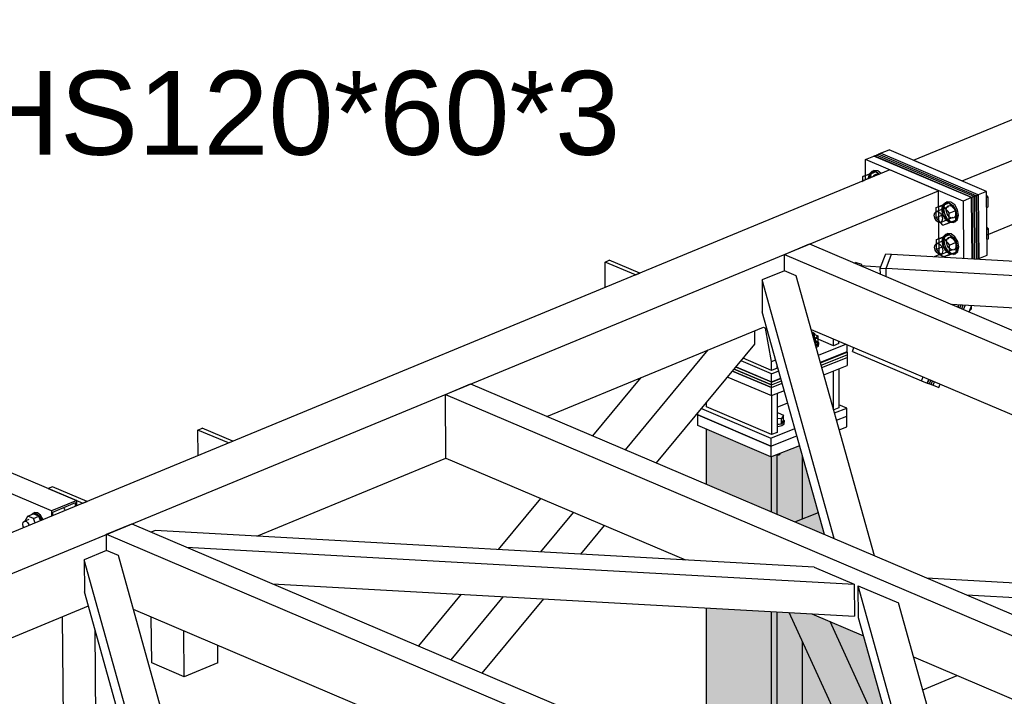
# Model space of a CAD drawing. Header units: millimetres. Extents: x 30 to 208467, y 44 to 15445.
# Tile 36 of 61: x 126582 to 128264, y 8395 to 9551. Entities that reach past the tile are written whole.
import ezdxf

# ---------------------------------------------------------------- set-up
doc = ezdxf.new("R2010")
doc.units = ezdxf.units.MM
doc.styles.add('Arial', font='ARIAL.TTF', dxfattribs={"height": 0.2})

# ---------------------------------------------------------------- blocks, each defined once
blk = doc.blocks.new('Part-21775 - 21771')
for points in [[(127906.3, 8692.8), (127919.3, 8697.9), (127946.4, 8708.7), (127919.3, 8806), (127914.4, 8823.5), (127913.7, 8823.2), (127865.3, 8804.1), (127755.2, 8851), (127755.2, 8757.1), (127822.9, 8728.3), (127868.9, 8708.7)], [(127981.4, 8175.2), (127981.4, 8352.2), (127972, 8372.7), (127919.3, 8488.4), (127913.7, 8500.6), (127896.6, 8538), (127875.7, 8539.2), (127868.9, 8539.6), (127860.9, 8540), (127826.7, 8541.9), (127755.2, 8545.9), (127755.2, 8332.3), (127822.9, 8303.5), (127860.9, 8287.3), (127865.6, 8285.3), (127865.6, 8224.5), (127901, 8209.4), (127913.7, 8204), (127919.3, 8201.6), (127972, 8179.1)], [(127755.2, 7918.1), (127866.3, 7964), (127875.7, 7967.9), (127919.3, 7985.9), (127920.5, 7986.4), (127919.3, 7986.5), (127875.7, 7988.9), (127866.3, 7989.4), (127755.2, 7995.6)], [(127981.4, 7549.7), (127981.4, 7832.2), (127972, 7828.4), (127919.3, 7806.6), (127916.4, 7805.4), (127916.8, 7761.8), (127909.6, 7758.9), (127875.7, 7773.3), (127866.3, 7777.3), (127857.5, 7781), (127842.9, 7775), (127852.8, 7758.9), (127866.3, 7737), (127919.3, 7650.8), (127972, 7564.9)], [(127981.4, 7259.1), (127981.4, 7388.3), (127972, 7403.5), (127919.3, 7489.4), (127913.7, 7498.5), (127875.7, 7560.4), (127866.3, 7575.6), (127763.8, 7742.3), (127755.2, 7738.8), (127755.2, 7355.4), (127866.3, 7308.1), (127919.3, 7285.6), (127972, 7263.1)], [(127755.2, 7006.4), (127822.9, 7034.4), (127887, 7060.9), (127913.7, 7071.9), (127919.3, 7074.2), (127972, 7096), (127981.4, 7099.9), (127981.4, 7138.5), (127972, 7142.5), (127927, 7161.7), (127919.3, 7164.5), (127913.7, 7166.6), (127875.7, 7180.6), (127866.3, 7184), (127860.9, 7186), (127755.2, 7224.9)], [(127866.3, 6070.3), (127875.7, 6074), (127875.7, 6126.6), (127891.5, 6132.9), (127891.5, 6256.9), (127919.3, 6294.2), (127972, 6365), (127981.4, 6377.5), (127981.4, 6920.5), (127972, 6916.7), (127919.3, 6894.9), (127866.3, 6873), (127755.2, 6827.1), (127755.2, 6617.9), (127816.1, 6592), (127823.2, 6583.4), (127823, 6583.1), (127823.7, 6582.8), (127830.8, 6574.2), (127796, 6525.6), (127838.5, 6474.4), (127838.5, 6356.8), (127822.9, 6363.4), (127782.9, 6380.4), (127755.2, 6413.9), (127755.2, 6136.9)], [(127972, 6112.4), (127981.4, 6116), (127981.4, 6178.8), (127972, 6166.3), (127956.2, 6145), (127932.9, 6135.8), (127971.6, 6112.5)]]:
    blk.add_hatch(color=96).paths.add_polyline_path(points)
at = {"color": 96}
for p, q in [((127755.2, 8757.1), (127755.2, 8851)), ((127866.3, 8709.8), (127866.3, 8804.5)), ((127875.7, 8705.8), (127875.7, 8808.2)), ((127919.3, 8697.9), (127919.3, 8806)), ((127755.2, 8332.3), (127755.2, 8545.9)), ((127866.3, 8224.2), (127866.3, 8539.7)), ((127875.7, 8220.2), (127875.7, 8539.2)), ((127919.3, 8201.6), (127919.3, 8488.4)), ((127972, 8179.1), (127972, 8372.7)), ((127981.4, 8175.2), (127981.4, 8352.2)), ((127755.2, 7918.1), (127755.2, 7995.6)), ((127866.3, 7964), (127866.3, 7989.4)), ((127875.7, 7967.9), (127875.7, 7988.9)), ((127919.3, 7985.9), (127919.3, 7986.5)), ((127972, 7564.9), (127972, 7828.4)), ((127981.4, 7549.7), (127981.4, 7832.2)), ((127919.3, 7650.8), (127919.3, 7806.6)), ((127866.3, 7737), (127866.3, 7777.3)), ((127875.7, 7721.7), (127875.7, 7773.3)), ((127755.2, 7355.4), (127755.2, 7738.8)), ((127866.3, 7308.1), (127866.3, 7575.6)), ((127875.7, 7304.1), (127875.7, 7560.4)), ((127919.3, 7285.6), (127919.3, 7489.4)), ((127972, 7263.1), (127972, 7403.5)), ((127981.4, 7259.1), (127981.4, 7388.3)), ((127755.2, 7006.4), (127755.2, 7224.9)), ((127866.3, 7052.3), (127866.3, 7184)), ((127875.7, 7056.2), (127875.7, 7180.6)), ((127919.3, 7074.2), (127919.3, 7164.5)), ((127972, 7096), (127972, 7142.5)), ((127981.4, 7099.9), (127981.4, 7138.5)), ((127972, 6365), (127972, 6916.7)), ((127981.4, 6377.5), (127981.4, 6920.5)), ((127919.3, 6294.2), (127919.3, 6894.9)), ((127866.3, 6070.3), (127866.3, 6873)), ((127875.7, 6074), (127875.7, 6876.9)), ((127755.2, 6617.9), (127755.2, 6827.1)), ((127755.2, 6136.9), (127755.2, 6413.9)), ((127981.4, 6116), (127981.4, 6178.8)), ((127972, 6112.4), (127972, 6166.3)), ((127755.2, 6136.9), (127866.3, 6070.3)), ((127875.7, 6126.6), (127891.5, 6132.9)), ((127932.9, 6135.8), (127971.6, 6112.5)), ((127972.1, 6112.3), (127981.4, 6116)), ((127866.3, 6070.3), (127875.7, 6074))]:
    blk.add_line(p, q, dxfattribs=at)
blk = doc.blocks.new('Bolt-24666 - 21771')
at = {"color": 7}
for p, q in [((127875.7, 8879.2), (127877.4, 8879.4)), ((127883.2, 8869.8), (127875.7, 8869)), ((127877.4, 8879.4), (127887, 8875.3)), ((127887, 8875.3), (127883.2, 8869.8)), ((127883.2, 8860.7), (127883.2, 8869.8)), ((127883.2, 8860.7), (127887, 8866.1)), ((127887, 8866.1), (127887, 8875.3)), ((127887, 8867.1), (127888.1, 8866.3)), ((127888.1, 8866.3), (127888, 8863.1)), ((127888.1, 8863.5), (127888.1, 8866.3)), ((127875.7, 8859.9), (127883.2, 8860.7)), ((127877.2, 8858.8), (127875.7, 8858.8)), ((127875.7, 8856.1), (127877.2, 8856.1)), ((127884, 8860.3), (127877.2, 8858.8)), ((127877.2, 8856.1), (127883.9, 8857.6)), ((127883.9, 8857.6), (127887.9, 8860.3)), ((127888, 8863.1), (127884, 8860.3)), ((127887.9, 8860.3), (127888.1, 8863.5)), ((127875.7, 8806.9), (127879, 8807.7)), ((127879, 8807.7), (127881.2, 8809.1)), ((127881.2, 8809.1), (127881.2, 8810.4))]:
    blk.add_line(p, q, dxfattribs=at)
blk = doc.blocks.new('Part-21774 - 21771')
at = {"color": 7}
for p, q in [((128108.7, 9311), (132474.9, 11114.5)), ((128192.1, 9275.5), (132536.1, 11069.9)), ((128108.7, 9311), (128192.1, 9275.5)), ((128234.5, 9183.6), (128465.2, 9278.9))]:
    blk.add_line(p, q, dxfattribs=at)
blk = doc.blocks.new('Part-21778 - 21771')
at = {"color": 7}
for p, q in [((127888.2, 9150), (127931.3, 9167.8)), ((127931.3, 9167.8), (129334.5, 8570.5)), ((127888.4, 9122.7), (127888.2, 9150)), ((127888.2, 9150), (129291.4, 8552.7)), ((127888.4, 9122.1), (127888.4, 9122.7)), ((127934.2, 9021.9), (129051.9, 8546.1)), ((129334.5, 8570.5), (129291.4, 8552.7))]:
    blk.add_line(p, q, dxfattribs=at)
blk = doc.blocks.new('Part-21843 - 21771')
at = {"color": 7}
for p, q in [((126657.9, 8252.9), (126655.1, 8531.2)), ((126713.5, 8229.2), (126710.7, 8508.6)), ((126771.5, 8204.5), (126770.6, 8293.8)), ((126662.5, 7801.1), (126659.8, 8064.1)), ((126718.2, 7766.6), (126715.2, 8061)), ((126775.4, 7826.8), (126773, 8057.8)), ((126717.4, 7766.9), (126718.2, 7766.6)), ((126718.2, 7766.6), (126726.4, 7770.1))]:
    blk.add_line(p, q, dxfattribs=at)
blk = doc.blocks.new('Part-21779 - 21771')
at = {"color": 7}
for p, q in [((127309.1, 8910.8), (127352.3, 8928.6)), ((127352.3, 8928.6), (128755.5, 8331.3)), ((127310.2, 8801.8), (127309.1, 8910.8)), ((127309.1, 8910.8), (128712.3, 8313.5)), ((127310.2, 8801.8), (127719.1, 8627.8)), ((127934.9, 8535.9), (128023.5, 8498.2)), ((128108.9, 8461.9), (128583, 8260)), ((128755.5, 8331.3), (128712.3, 8313.5))]:
    blk.add_line(p, q, dxfattribs=at)
blk = doc.blocks.new('Part-21780 - 21771')
at = {"color": 7}
for p, q in [((126730.1, 8671.6), (126773.3, 8689.4)), ((126773.3, 8689.4), (128176.5, 8092.1)), ((126730.4, 8644.4), (126730.1, 8671.6)), ((126730.1, 8671.6), (128133.3, 8074.3)), ((126730.4, 8643.8), (126730.4, 8644.4)), ((126776.1, 8543.5), (127893.8, 8067.8)), ((128176.5, 8092.1), (128133.3, 8074.3))]:
    blk.add_line(p, q, dxfattribs=at)
blk = doc.blocks.new('Part-21782 - 21771')
at = {"color": 7}
for p, q in [((127888.4, 9122.1), (127850.1, 9106.3)), ((127908.6, 9113.5), (127888.4, 9122.1)), ((127973.5, 8664.2), (127850.1, 9106.3)), ((127850.1, 9106.3), (127850.6, 9051.8)), ((128042.2, 8634.9), (127908.6, 9113.5)), ((127956.9, 8671.3), (127850.6, 9051.8))]:
    blk.add_line(p, q, dxfattribs=at)
blk = doc.blocks.new('Part-21783 - 21771')
at = {"color": 7}
for p, q in [((128130.8, 8597.2), (129249.1, 8535.2)), ((128199.5, 8568), (129194.8, 8512.8)), ((128346.6, 8505.4), (129078.6, 8464.8))]:
    blk.add_line(p, q, dxfattribs=at)
blk = doc.blocks.new('Part-21784 - 21771')
at = {"color": 7}
for p, q in [((128014.9, 8529), (128014.4, 8583.4)), ((128014.4, 8583.4), (128083.1, 8554.2)), ((128148.2, 8104.2), (128014.4, 8583.4)), ((128208.4, 8105.3), (128083.1, 8554.2)), ((128131.5, 8111.3), (128014.9, 8529))]:
    blk.add_line(p, q, dxfattribs=at)
blk = doc.blocks.new('Part-21785 - 21771')
at = {"color": 7}
for p, q in [((126813.3, 8678), (126806.6, 8675.2)), ((127938.9, 8615.6), (126813.3, 8678)), ((126866.8, 8649.6), (128007.6, 8586.3)), ((127938.9, 8615.6), (128007.6, 8586.3)), ((127013.9, 8587), (128008.2, 8531.9)), ((128007.6, 8586.3), (128008.2, 8531.9))]:
    blk.add_line(p, q, dxfattribs=at)
blk = doc.blocks.new('Part-24658 - 21771')
at = {"color": 7}
for p, q in [((127972, 8886.3), (127972, 8950.7)), ((127981.4, 8954.4), (127981.4, 8887.5)), ((127866.3, 8908.7), (127866.3, 8842.1)), ((127875.7, 8912.4), (127875.7, 8845.8)), ((127755.2, 8889.4), (127755.2, 8896.6)), ((127866.3, 8842.1), (127755.2, 8889.4)), ((127875.7, 8889.1), (127894, 8896.4)), ((127981.4, 8887.5), (127972.7, 8884.1)), ((127875.7, 8845.8), (127866.3, 8842.1))]:
    blk.add_line(p, q, dxfattribs=at)
blk = doc.blocks.new('Part-24693 - 21771')
at = {"color": 7}
for p, q in [((128185.2, 9059.7), (128187, 9064.2)), ((128188.2, 9058.4), (128190.4, 9064)), ((128133, 8929.9), (128135.5, 8936.2)), ((128136, 8928.8), (128138.5, 8934.9)), ((128132.4, 8930.2), (128133, 8929.9)), ((128133, 8929.9), (128136, 8928.8))]:
    blk.add_line(p, q, dxfattribs=at)
blk = doc.blocks.new('Part-22031 - 21771')
at = {"color": 7}
for p, q in [((127740.3, 8875.6), (127865.3, 8822.3)), ((127740.3, 8857.3), (127740.3, 8875.6)), ((127977.5, 8866.6), (127994.8, 8873.5)), ((127994.8, 8855.2), (127994.8, 8873.5)), ((127865.3, 8804.1), (127740.3, 8857.3)), ((127982.1, 8850.2), (127994.8, 8855.2)), ((127865.3, 8822.3), (127909.8, 8839.9)), ((127865.3, 8804.1), (127914.4, 8823.5)), ((127865.3, 8822.3), (127865.3, 8804.1))]:
    blk.add_line(p, q, dxfattribs=at)
blk = doc.blocks.new('Part-94682 - 21771')
at = {"color": 7}
for p, q in [((126886.5, 8849.8), (126893.7, 8852.8)), ((126938.6, 8827.7), (126886.5, 8849.8)), ((126887, 8806.3), (126886.5, 8849.8)), ((126945.8, 8830.6), (126893.7, 8852.8)), ((126938.6, 8827.7), (126945.8, 8830.6))]:
    blk.add_line(p, q, dxfattribs=at)
blk = doc.blocks.new('Part-22003 - 21771')
at = {"color": 7}
for p, q in [((127852.5, 9025.8), (127856.3, 9024.2)), ((127856.3, 9024.2), (127858.1, 9024.9)), ((127866.4, 8967), (127856.3, 9024.2)), ((127972.1, 8993.8), (127938, 9008.3)), ((127972.1, 8993.8), (127972.1, 9005.7)), ((127981.4, 8997.5), (127981.4, 9001.8)), ((127981.4, 8997.5), (127972.1, 8993.8)), ((127866.4, 8951.8), (127818, 8972.4)), ((127866.4, 8967), (127873.5, 8969.9)), ((127866.4, 8951.8), (127866.4, 8967)), ((127875.7, 8955.6), (127866.4, 8951.8)), ((127875.7, 8955.6), (127875.7, 8962))]:
    blk.add_line(p, q, dxfattribs=at)
blk = doc.blocks.new('Part-22011 - 21771')
at = {"color": 7}
for p, q in [((128068.4, 9294.3), (118918.3, 5514.7)), ((128151.8, 9258.8), (128068.4, 9294.3)), ((119001.7, 5479.2), (128151.8, 9258.8)), ((128152.9, 9149.9), (128151.8, 9258.8)), ((128144.5, 9146.5), (128152.9, 9149.9)), ((127482.7, 8873.1), (127852.5, 9025.8)), ((126987.2, 8668.4), (127310.2, 8801.8)), ((126324.7, 8394.7), (126699.3, 8549.5))]:
    blk.add_line(p, q, dxfattribs=at)
blk = doc.blocks.new('Part-22441 - 21771')
at = {"color": 7}
for p, q in [((128062, 9125.7), (128071.2, 9150.6)), ((128071.2, 9150.6), (128972, 9099.6)), ((128962.8, 9074.7), (128062, 9125.7)), ((128062.1, 9112.1), (128062, 9125.7)), ((128972, 9099.6), (128962.8, 9074.7)), ((128962.8, 9074.7), (128963.3, 9020.2)), ((128172.8, 9065), (128963.3, 9020.2))]:
    blk.add_line(p, q, dxfattribs=at)
blk = doc.blocks.new('Part-22445 - 21771')
at = {"color": 7}
for p, q in [((128052.1, 9126.2), (128061.3, 9151.2)), ((128061.3, 9151.2), (128071.2, 9150.6)), ((128062, 9125.7), (128071.2, 9150.6)), ((128052.2, 9116.3), (128052.1, 9126.2)), ((128052.1, 9126.2), (128062, 9125.7)), ((128062.1, 9112.1), (128062, 9125.7))]:
    blk.add_line(p, q, dxfattribs=at)
blk = doc.blocks.new('Part-22065 - 21771')
for points in [[(127956.9, 8671.3), (127953.3, 8683.9), (127946.4, 8708.7), (127906.3, 8692.8)], [(128131.5, 8111.3), (128096.1, 8238.4), (128023.5, 8498.2), (127966.5, 8522.5), (127934.9, 8535.9), (127903, 8537.7), (127896.6, 8538), (128081.6, 8132.5)], [(128208.4, 8105.3), (128229.3, 8113.9), (128169.3, 8245.5)], [(128402.6, 7428.7), (128443.1, 7477.5), (128492.4, 7537), (128356.4, 7835.3), (128348.7, 7838.6), (128277.7, 7868.8), (128255, 7878.5), (128256.3, 7749.4)], [(128462.1, 7298.4), (128467.3, 7300.6), (128514.9, 7320.2), (128579.2, 7346.8), (128544.6, 7422.7), (128540.6, 7417.9), (128503.7, 7373.4), (128458.8, 7319.1), (128454.8, 7314.3)], [(128583.7, 7169.3), (128530.9, 7147.5), (128579.2, 7041.6), (128602.6, 7073), (128626.3, 7104.7), (128618.1, 7093.8)], [(129190.3, 6007), (128682.9, 7119.5), (128618.1, 7093.8), (128579.2, 7041.6), (128883.8, 6373.8), (128897.5, 6357.2), (129052.4, 6170.5), (129179.5, 6017.2), (129186.6, 6008.6)], [(129102.4, 5894.5), (129106.2, 5899.8), (129123.4, 5923.9), (129060.7, 5999.5), (129047, 6016)], [(129241.7, 5589.1), (129241.7, 5781.2), (129219.4, 5808.1), (129201, 5816), (129130.8, 5845.8), (129123.1, 5849.1)]]:
    blk.add_hatch(color=96).paths.add_polyline_path(points)
at = {"color": 96}
for p, q in [((127906.3, 8692.8), (127946.4, 8708.7)), ((128081.6, 8132.5), (127896.6, 8538)), ((128096.1, 8238.4), (127966.5, 8522.5)), ((128229.3, 8113.9), (128169.3, 8245.5)), ((128443.1, 7477.5), (128261.5, 7875.7)), ((128492.4, 7537), (128356.4, 7835.3)), ((128402.6, 7428.7), (128256.3, 7749.4)), ((128579.2, 7346.8), (128544.6, 7422.7)), ((128514.9, 7320.2), (128495.3, 7363.2)), ((128462.1, 7298.4), (128454.8, 7314.3)), ((129023.3, 6205.6), (128583.7, 7169.3)), ((128883.8, 6373.8), (128530.9, 7147.5)), ((129190.3, 6007), (128682.9, 7119.5)), ((129102.4, 5894.5), (129047, 6016)), ((129241.7, 5589.1), (129123.1, 5849.1)), ((129241.7, 5726.6), (129201, 5816))]:
    blk.add_line(p, q, dxfattribs=at)
blk = doc.blocks.new('Part-22087 - 21771')
at = {"color": 7}
blk.add_line((128124.5, 8405.8), (128183.4, 8430.1), dxfattribs=at)
blk = doc.blocks.new('Part-24665 - 21771')
at = {"color": 7}
for p, q in [((127951.3, 8960.7), (127995.6, 8978.3)), ((127952.4, 8956.6), (127995.6, 8973.7)), ((127995.6, 8978.3), (127995.6, 8973.7)), ((127799.8, 8950.5), (127866.1, 8922.3)), ((127866.1, 8926.9), (127802.6, 8953.9)), ((127866.1, 8926.9), (127883.6, 8933.8)), ((127866.1, 8922.3), (127884.7, 8929.7)), ((127866.1, 8922.3), (127866.1, 8926.9))]:
    blk.add_line(p, q, dxfattribs=at)
blk = doc.blocks.new('Part-66283 - 21771')
at = {"color": 7}
for p, q in [((126807.6, 8451.9), (126806.8, 8530.5)), ((126863.2, 8428.2), (126862.4, 8506.8)), ((126920.7, 8452), (126920.4, 8482.1)), ((126863.2, 8428.2), (126807.6, 8451.9)), ((126920.7, 8452), (126863.2, 8428.2))]:
    blk.add_line(p, q, dxfattribs=at)
blk = doc.blocks.new('Part-22137 - 21771')
at = {"color": 7}
for p, q in [((128052.6, 9322.8), (128067, 9328.7)), ((128219.3, 9251.8), (128052.6, 9322.8)), ((128233.7, 9257.7), (128067, 9328.7)), ((128233.7, 9257.7), (128219.3, 9251.8)), ((128219.3, 9251.8), (128220.4, 9142.8)), ((128234.8, 9148.8), (128233.7, 9257.7)), ((128220.4, 9142.8), (128234.8, 9148.8))]:
    blk.add_line(p, q, dxfattribs=at)
blk = doc.blocks.new('Part-22138 - 21771')
at = {"color": 7}
for p, q in [((128026.7, 9312.1), (128041.1, 9318)), ((128193.5, 9241.1), (128026.7, 9312.1)), ((128027.1, 9277.3), (128026.7, 9312.1)), ((128207.8, 9247), (128041.1, 9318)), ((128207.8, 9247), (128193.5, 9241.1)), ((128193.5, 9241.1), (128194.4, 9143.6)), ((128208.9, 9142.8), (128207.8, 9247)), ((128152.9, 9149.9), (128163.5, 9145.4))]:
    blk.add_line(p, q, dxfattribs=at)
blk = doc.blocks.new('Bolt-22139 - 21771')
at = {"color": 7}
for p, q in [((128022.3, 9283.1), (128033.8, 9287.9)), ((128033.3, 9286.8), (128022.3, 9283.1)), ((128022.7, 9276.4), (128044.3, 9285.3)), ((128032.1, 9280.2), (128033.8, 9287.9)), ((128033.3, 9286.8), (128044.8, 9291.5)), ((128037.7, 9281.6), (128033.3, 9286.8)), ((128033.8, 9287.9), (128038.4, 9292.1)), ((128044.8, 9291.5), (128033.8, 9287.9)), ((128033.8, 9287.9), (128033.9, 9280)), ((128036.6, 9289.1), (128035, 9281.4)), ((128041.3, 9293.2), (128036.6, 9289.1)), ((128038.4, 9292.1), (128041.3, 9293.2)), ((128038.4, 9292.1), (128044.8, 9291.6)), ((128040.4, 9282.7), (128041.3, 9284.8)), ((128047.7, 9292.8), (128041.3, 9293.2)), ((128041.3, 9284.8), (128043.1, 9286.4)), ((128043.1, 9286.4), (128045.3, 9286.9)), ((128044.8, 9291.6), (128050.7, 9287)), ((128049.2, 9286.4), (128044.8, 9291.5)), ((128045.3, 9286.9), (128047.7, 9286.4)), ((128053.6, 9288.2), (128047.7, 9292.8)), ((128047.7, 9286.4), (128048.3, 9286)), ((128020.8, 9274.6), (128022.7, 9276.4)), ((128022.3, 9275.3), (128022.3, 9283.1)), ((128022.7, 9276.4), (128024.6, 9276.2)), ((128032.3, 9279.4), (128032.1, 9280.2)), ((128035, 9281.4), (128035.2, 9280.6)), ((128236.4, 9248.1), (128233.8, 9251.2)), ((128147.3, 9229.9), (128158.8, 9234.7)), ((128157.2, 9227), (128158.8, 9234.7)), ((128158.3, 9233.6), (128169.8, 9238.3)), ((128158.8, 9234.7), (128163.4, 9238.8)), ((128169.8, 9238.3), (128158.8, 9234.7)), ((128158.8, 9234.7), (128159, 9217.9)), ((128161.7, 9235.9), (128160, 9228.2)), ((128166.3, 9240), (128161.7, 9235.9)), ((128163.4, 9238.8), (128166.3, 9240)), ((128163.4, 9238.8), (128169.8, 9238.3)), ((128172.7, 9239.5), (128166.3, 9240)), ((128169.8, 9238.3), (128176.3, 9233.4)), ((128181, 9225.2), (128169.8, 9238.3)), ((128179.2, 9234.5), (128172.7, 9239.5)), ((128183.9, 9226.4), (128179.2, 9234.5)), ((128233.8, 9247), (128236.4, 9248.1)), ((128236.6, 9231.3), (128236.4, 9248.1)), ((128144.4, 9216.8), (128145.2, 9220.9)), ((128145.2, 9220.9), (128147.8, 9223.2)), ((128147.3, 9229.9), (128158.3, 9233.6)), ((128147.5, 9213.1), (128147.3, 9229.9)), ((128147.5, 9213.1), (128159, 9217.9)), ((128147.8, 9223.2), (128169.3, 9232.1)), ((128147.8, 9223.2), (128151.2, 9222.9)), ((128151.2, 9222.9), (128154.7, 9220.2)), ((128154.7, 9220.2), (128157.3, 9215.8)), ((128159, 9217.9), (128157.2, 9227)), ((128158.3, 9233.6), (128169.5, 9220.4)), ((128163.7, 9209.7), (128159, 9217.9)), ((128159, 9217.9), (128170.2, 9204.8)), ((128160, 9228.2), (128161.8, 9219.1)), ((128161.8, 9219.1), (128166.6, 9210.9)), ((128164.9, 9226.1), (128165.3, 9229.2)), ((128165.3, 9222.7), (128164.9, 9226.1)), ((128165.3, 9229.2), (128166.4, 9231.6)), ((128166.5, 9219.3), (128165.3, 9222.7)), ((128166.4, 9231.6), (128168.1, 9233.2)), ((128168.3, 9216.3), (128166.5, 9219.3)), ((128168.1, 9233.2), (128170.3, 9233.7)), ((128169.5, 9220.4), (128181, 9225.2)), ((128169.7, 9203.7), (128169.5, 9220.4)), ((128170.3, 9233.7), (128172.8, 9233.2)), ((128172.8, 9233.2), (128175.3, 9231.6)), ((128175.3, 9231.6), (128177.5, 9229.2)), ((128176.3, 9233.4), (128181.1, 9225.2)), ((128177.5, 9229.2), (128179.3, 9226.1)), ((128179.3, 9226.1), (128180.5, 9222.7)), ((128180.5, 9222.7), (128180.9, 9219.3)), ((128180.9, 9219.3), (128180.5, 9216.3)), ((128181.2, 9208.4), (128181, 9225.2)), ((128181.1, 9225.2), (128182.9, 9216.1)), ((128185.7, 9217.3), (128183.9, 9226.4)), ((128184.1, 9209.6), (128185.7, 9217.3)), ((128234, 9230.2), (128236.6, 9231.3)), ((128234, 9230.4), (128236.6, 9231.3)), ((128145.3, 9211.8), (128144.4, 9216.8)), ((128147.9, 9207.4), (128145.3, 9211.8)), ((128158.7, 9200), (128147.5, 9213.1)), ((128151.4, 9204.7), (128147.9, 9207.4)), ((128154.9, 9204.5), (128151.4, 9204.7)), ((128154.9, 9204.5), (128176.4, 9213.4)), ((128157.4, 9206.7), (128154.9, 9204.5)), ((128157.3, 9215.8), (128158.3, 9210.9)), ((128158.3, 9210.9), (128157.4, 9206.7)), ((128158.7, 9200), (128170.2, 9204.8)), ((128158.7, 9200), (128169.7, 9203.7)), ((128170.2, 9204.8), (128163.7, 9209.7)), ((128166.6, 9210.9), (128173.1, 9205.9)), ((128170.5, 9213.9), (128168.3, 9216.3)), ((128169.7, 9203.7), (128181.2, 9208.4)), ((128170.2, 9204.8), (128181.2, 9208.4)), ((128176.6, 9204.3), (128170.2, 9204.8)), ((128173, 9212.3), (128170.5, 9213.9)), ((128175.5, 9211.8), (128173, 9212.3)), ((128173.1, 9205.9), (128179.5, 9205.5)), ((128177.7, 9212.3), (128175.5, 9211.8)), ((128181.2, 9208.4), (128176.6, 9204.3)), ((128176.6, 9204.3), (128179.5, 9205.5)), ((128179.4, 9213.8), (128177.7, 9212.3)), ((128180.5, 9216.3), (128179.4, 9213.8)), ((128179.5, 9205.5), (128184.1, 9209.6)), ((128182.9, 9216.1), (128181.2, 9208.4)), ((128158.9, 9179.1), (128170.4, 9183.8)), ((128159.3, 9180.2), (128164, 9184.4)), ((128170.4, 9183.8), (128159.4, 9180.2)), ((128166.9, 9185.5), (128162.2, 9181.4)), ((128164, 9184.4), (128166.9, 9185.5)), ((128164, 9184.4), (128170.4, 9183.9)), ((128173.3, 9185.1), (128166.9, 9185.5)), ((128170.4, 9183.9), (128176.8, 9178.9)), ((128181.6, 9170.7), (128170.4, 9183.8)), ((128179.7, 9180.1), (128173.3, 9185.1)), ((128237, 9193.6), (128234.3, 9196.7)), ((128234.4, 9192.5), (128237, 9193.6)), ((128237.1, 9176.8), (128237, 9193.6)), ((128145.8, 9166.4), (128148.3, 9168.7)), ((128147.9, 9175.4), (128159.4, 9180.2)), ((128147.9, 9175.4), (128158.9, 9179.1)), ((128148, 9158.7), (128147.9, 9175.4)), ((128148.3, 9168.7), (128169.9, 9177.6)), ((128148.3, 9168.7), (128151.8, 9168.4)), ((128151.8, 9168.4), (128155.3, 9165.7)), ((128157.7, 9172.5), (128159.3, 9180.2)), ((128159.5, 9163.4), (128157.7, 9172.5)), ((128158.9, 9179.1), (128170.1, 9166)), ((128159.4, 9180.2), (128159.5, 9163.4)), ((128162.2, 9181.4), (128160.6, 9173.7)), ((128160.6, 9173.7), (128162.4, 9164.6)), ((128165.4, 9171.7), (128165.8, 9174.7)), ((128165.9, 9168.3), (128165.4, 9171.7)), ((128165.8, 9174.7), (128166.9, 9177.1)), ((128167, 9164.9), (128165.9, 9168.3)), ((128166.9, 9177.1), (128168.7, 9178.7)), ((128168.7, 9178.7), (128170.9, 9179.2)), ((128170.1, 9166), (128181.6, 9170.7)), ((128170.9, 9179.2), (128173.3, 9178.7)), ((128173.3, 9178.7), (128175.8, 9177.1)), ((128175.8, 9177.1), (128178, 9174.7)), ((128176.8, 9178.9), (128181.6, 9170.7)), ((128178, 9174.7), (128179.8, 9171.6)), ((128184.5, 9171.9), (128179.7, 9180.1)), ((128179.8, 9171.6), (128181, 9168.3)), ((128181, 9168.3), (128181.4, 9164.9)), ((128181.6, 9170.7), (128183.4, 9161.6)), ((128181.8, 9154), (128181.6, 9170.7)), ((128186.3, 9162.8), (128184.5, 9171.9)), ((128234.6, 9175.8), (128237.1, 9176.8)), ((128234.6, 9176), (128237.1, 9176.8)), ((128144.9, 9162.3), (128145.8, 9166.4)), ((128145.9, 9157.4), (128144.9, 9162.3)), ((128148.5, 9153), (128145.9, 9157.4)), ((128148, 9158.7), (128159.5, 9163.4)), ((128159.2, 9145.6), (128148, 9158.7)), ((128152, 9150.3), (128148.5, 9153)), ((128155.4, 9150), (128152, 9150.3)), ((128155.3, 9165.7), (128157.8, 9161.3)), ((128155.4, 9150), (128177, 9158.9)), ((128157.9, 9152.2), (128155.4, 9150)), ((128157.8, 9161.3), (128158.8, 9156.4)), ((128158.8, 9156.4), (128157.9, 9152.2)), ((128159.4, 9145.6), (128170.7, 9150.3)), ((128164.3, 9155.3), (128159.5, 9163.4)), ((128159.5, 9163.4), (128170.7, 9150.3)), ((128162.4, 9164.6), (128167.2, 9156.5)), ((128170.7, 9150.3), (128164.3, 9155.3)), ((128168.8, 9161.8), (128167, 9164.9)), ((128167.2, 9156.5), (128173.6, 9151.5)), ((128171.1, 9159.4), (128168.8, 9161.8)), ((128170.3, 9149.2), (128170.1, 9166)), ((128170.3, 9149.2), (128181.8, 9154)), ((128170.7, 9150.3), (128181.8, 9154)), ((128177.1, 9149.8), (128170.7, 9150.3)), ((128173.5, 9157.8), (128171.1, 9159.4)), ((128176, 9157.3), (128173.5, 9157.8)), ((128173.6, 9151.5), (128180, 9151)), ((128178.2, 9157.8), (128176, 9157.3)), ((128181.8, 9153.9), (128177.1, 9149.8)), ((128177.1, 9149.8), (128180, 9151)), ((128180, 9159.4), (128178.2, 9157.8)), ((128181.1, 9161.8), (128180, 9159.4)), ((128180, 9151), (128184.7, 9155.1)), ((128181.4, 9164.9), (128181.1, 9161.8)), ((128183.4, 9161.6), (128181.8, 9153.9)), ((128184.7, 9155.1), (128186.3, 9162.8)), ((128159.4, 9145.6), (128170.3, 9149.2))]:
    blk.add_line(p, q, dxfattribs=at)
blk = doc.blocks.new('Part-22179 - 21771')
at = {"color": 7}
for p, q in [((126151.1, 8432.4), (126194.3, 8450.2)), ((126194.3, 8450.2), (127597.5, 7852.9)), ((126152.2, 8323.5), (126151.1, 8432.4)), ((126151.1, 8432.4), (127554.3, 7835.1)), ((126152.2, 8323.5), (126561.1, 8149.4)), ((126776.9, 8057.6), (126865.5, 8019.8)), ((126950.8, 7983.5), (127425, 7781.7)), ((127597.5, 7852.9), (127554.3, 7835.1))]:
    blk.add_line(p, q, dxfattribs=at)
blk = doc.blocks.new('Part-22180 - 21771')
at = {"color": 7}
for p, q in [((126730.4, 8643.8), (126692, 8627.9)), ((126750.6, 8635.2), (126730.4, 8643.8)), ((126884.2, 8156.6), (126750.6, 8635.2)), ((126815.5, 8185.8), (126692, 8627.9)), ((126692, 8627.9), (126692.6, 8573.5)), ((126798.8, 8192.9), (126692.6, 8573.5))]:
    blk.add_line(p, q, dxfattribs=at)
blk = doc.blocks.new('Bolt-24663 - 21771')
at = {"color": 7}
for p, q in [((127935.6, 9016.9), (127937.6, 9016.4)), ((127937.6, 9016.4), (127939.6, 9014.9)), ((127936.2, 9014.8), (127945.3, 9010.9)), ((127937.4, 9011.8), (127937, 9011.7)), ((127939.5, 9013.2), (127937.4, 9011.8)), ((127938.8, 9005.2), (127941.5, 9005.5)), ((127939.6, 9014.9), (127939.5, 9013.2)), ((127939.5, 9002.8), (127942.6, 9002)), ((127939.6, 9002.5), (127939.6, 9014.9)), ((127939.9, 9001.4), (127945.3, 8999.1)), ((127942.6, 8999.3), (127940.3, 8999.8)), ((127941.5, 9005.5), (127945.3, 9010.9)), ((127941.5, 8995.9), (127941.5, 9005.5)), ((127945.3, 8999.1), (127941.9, 8994.3)), ((127942.6, 9002), (127946.4, 8999.2)), ((127946.4, 8996.5), (127942.6, 8999.3)), ((127945.3, 9010.9), (127945.3, 8999.1)), ((127946.4, 8999.2), (127946.3, 8996)), ((127946.4, 8996.5), (127946.4, 8999.2)), ((127942.3, 8993.3), (127942.2, 8993.3)), ((127946.3, 8996), (127942.3, 8993.3)), ((127942.8, 8990.9), (127946.3, 8993.3)), ((127946.3, 8993.3), (127946.4, 8996.5))]:
    blk.add_line(p, q, dxfattribs=at)
blk = doc.blocks.new('Part-22388 - 21771')
at = {"color": 7}
for p, q in [((128194.2, 9055.9), (128197.4, 9063.6)), ((128203.9, 9051.7), (128208.4, 9063)), ((128142.2, 8926.5), (128144.5, 8932.3)), ((128142.2, 8926.5), (128152, 8922.8)), ((128152, 8922.8), (128154.2, 8928.2))]:
    blk.add_line(p, q, dxfattribs=at)
blk = doc.blocks.new('Bolt-66282 - 21771')
at = {"color": 7}
for p, q in [((126656.8, 8717.2), (126657.1, 8716.9)), ((126657.1, 8716.9), (126658.6, 8714.4)), ((126658.6, 8714.4), (126659.3, 8712.3)), ((126590, 8694.1), (126597.9, 8697.3)), ((126591.6, 8694.7), (126595.9, 8702.8)), ((126595.9, 8702.8), (126605.2, 8706.7)), ((126605.5, 8698.7), (126595.9, 8702.8)), ((126602.2, 8705.4), (126604.8, 8707.7)), ((126604.8, 8707.7), (126607, 8708.6)), ((126604.8, 8707.7), (126610, 8707.4)), ((126614.8, 8702.6), (126605.2, 8706.7)), ((126605.5, 8698.7), (126614.8, 8702.6)), ((126608.3, 8691.2), (126605.5, 8698.7)), ((126612.2, 8708.2), (126607, 8708.6)), ((126610, 8707.4), (126615.2, 8703.3)), ((126617.4, 8704.2), (126612.2, 8708.2)), ((126617.7, 8695.1), (126614.8, 8702.6)), ((126615.2, 8703.3), (126619.1, 8696.7)), ((126621.3, 8697.6), (126617.4, 8704.2)), ((126619.1, 8696.7), (126619.3, 8695.7)), ((126621.4, 8696.6), (126621.3, 8697.6)), ((126587.3, 8689), (126588, 8692.3)), ((126588.1, 8685), (126587.3, 8689)), ((126588, 8692.3), (126590, 8694.1)), ((126589.1, 8683.3), (126588.1, 8685)), ((126590, 8694.1), (126592.8, 8693.9)), ((126592.8, 8693.9), (126595.6, 8691.7)), ((126595.6, 8691.7), (126597.7, 8688.2)), ((126597.7, 8688.2), (126597.9, 8686.9))]:
    blk.add_line(p, q, dxfattribs=at)
blk = doc.blocks.new('Part-22313 - 21771')
at = {"color": 7}
for p, q in [((127837.8, 8996.4), (127837.8, 9019.8)), ((127616.7, 8816.1), (127758.2, 8986.9)), ((127669.7, 8793.5), (127837.8, 8996.4)), ((127561.1, 8839.7), (127643.9, 8939.7)), ((127400.1, 8645.5), (127472.5, 8732.8)), ((127472, 8641.5), (127528, 8709.1)), ((127540.5, 8637.7), (127581.1, 8686.5)), ((127263.6, 8480.7), (127336.8, 8569.1)), ((127319.1, 8457.1), (127408.7, 8565.1)), ((127372.2, 8434.5), (127477.3, 8561.3)), ((126966, 8121.7), (127174.9, 8373.8)), ((127035.9, 8115.4), (127230.5, 8350.1)), ((127104.5, 8111.5), (127283.5, 8327.5)), ((126774.7, 7890.9), (126869.5, 8005.3)), ((126839.8, 7878.7), (126888.5, 7937.4))]:
    blk.add_line(p, q, dxfattribs=at)
blk = doc.blocks.new('Part-24661 - 21771')
at = {"color": 7}
for p, q in [((127952.4, 8956.6), (127995.5, 8973.7)), ((127995.5, 8973.7), (127995.5, 8960)), ((127866.1, 8922.3), (127799.8, 8950.5)), ((127955.9, 8944.3), (127995.5, 8960)), ((127791.4, 8940.4), (127866.1, 8908.6)), ((127866.1, 8922.3), (127884.7, 8929.7)), ((127866.1, 8908.6), (127866.1, 8922.3)), ((127866.1, 8908.6), (127888.2, 8917.4))]:
    blk.add_line(p, q, dxfattribs=at)
blk = doc.blocks.new('Part-22389 - 21771')
at = {"color": 7}
for p, q in [((128174.9, 9064.1), (128175.2, 9064.8)), ((128184.6, 9060), (128186.3, 9064.2)), ((128004.4, 8984.1), (128007.1, 8990.8)), ((128004.4, 8984.1), (128122.5, 8933.8)), ((128122.5, 8933.8), (128125.2, 8940.6)), ((128122.5, 8933.8), (128132.4, 8930.2)), ((128132.4, 8930.2), (128134.9, 8936.4))]:
    blk.add_line(p, q, dxfattribs=at)
blk = doc.blocks.new('Bolt-22390 - 21771')
at = {"color": 7}
for p, q in [((128204.5, 9053.3), (128208.2, 9056.9)), ((128206.3, 9057.6), (128208.2, 9056.9)), ((128208.2, 9056.9), (128208.1, 9062.1))]:
    blk.add_line(p, q, dxfattribs=at)
blk = doc.blocks.new('Part-24657 - 21771')
at = {"color": 7}
for p, q in [((127746.8, 8886.5), (127865.3, 8836)), ((127753.3, 8894.4), (127755.2, 8895.1)), ((127974.1, 8879), (127994.8, 8887.1)), ((127994.8, 8887.1), (127981.4, 8892.9)), ((127994.8, 8873.5), (127994.8, 8887.1)), ((127740.3, 8875.6), (127740.3, 8878.7)), ((127865.3, 8822.3), (127740.3, 8875.6)), ((127977.5, 8866.6), (127994.8, 8873.5)), ((127865.3, 8836), (127906.4, 8852.2)), ((127865.3, 8822.3), (127909.8, 8839.9)), ((127865.3, 8836), (127865.3, 8822.3))]:
    blk.add_line(p, q, dxfattribs=at)
blk = doc.blocks.new('Part-22444 - 21771')
at = {"color": 7}
blk.add_line((128017.9, 9130.9), (128053.1, 9128.9), dxfattribs=at)
blk = doc.blocks.new('Bolt-22446 - 21771')
at = {"color": 7}
for p, q in [((128006.4, 9135.8), (128009.5, 9136.4)), ((128020.3, 9132.8), (128009.5, 9136.4)), ((128019.4, 9130.3), (128020.3, 9132.8)), ((128020.4, 9129.9), (128020.3, 9132.8))]:
    blk.add_line(p, q, dxfattribs=at)
blk = doc.blocks.new('Part-24694 - 21771')
at = {"color": 7}
for p, q in [((128188.2, 9058.4), (128190.4, 9064)), ((128191.2, 9057.1), (128193.9, 9063.8)), ((128136, 8928.8), (128138.5, 8934.9)), ((128139.1, 8927.6), (128141.5, 8933.6)), ((128136, 8928.8), (128139.1, 8927.6))]:
    blk.add_line(p, q, dxfattribs=at)
blk = doc.blocks.new('Part-94692 - 21771')
at = {"color": 7}
for p, q in [((127581.9, 9137), (127589.1, 9140)), ((127634, 9114.9), (127581.9, 9137)), ((127582.3, 9093.5), (127581.9, 9137)), ((127641.2, 9117.8), (127589.1, 9140)), ((127634, 9114.9), (127641.2, 9117.8))]:
    blk.add_line(p, q, dxfattribs=at)
blk = doc.blocks.new('Part-24662 - 21771')
at = {"color": 7}
for p, q in [((127946.5, 8977.9), (127993.5, 8996.6)), ((127949.9, 8965.6), (127995.6, 8983.8)), ((127995.6, 8983.8), (127995.6, 8995.7)), ((127866.1, 8946), (127814.4, 8968.1)), ((127806, 8957.9), (127866.1, 8932.4)), ((127866.1, 8946), (127878.8, 8951.1)), ((127866.1, 8932.4), (127866.1, 8946)), ((127866.1, 8932.4), (127882.2, 8938.7))]:
    blk.add_line(p, q, dxfattribs=at)
blk = doc.blocks.new('Part-24664 - 21771')
at = {"color": 7}
for p, q in [((127950.1, 8964.8), (127995.6, 8982.8)), ((127994.5, 8983.3), (127995.6, 8982.8)), ((127995.6, 8982.8), (127995.6, 8978.3)), ((127951.3, 8960.7), (127995.6, 8978.3)), ((127802.6, 8953.9), (127866.1, 8926.9)), ((127866.1, 8931.4), (127805.4, 8957.3)), ((127866.1, 8931.4), (127882.4, 8937.9)), ((127866.1, 8926.9), (127883.6, 8933.8)), ((127866.1, 8926.9), (127866.1, 8931.4))]:
    blk.add_line(p, q, dxfattribs=at)
blk = doc.blocks.new('Part-24700 - 21771')
at = {"color": 7}
for p, q in [((128041.8, 9318.3), (128045.4, 9319.8)), ((128208.6, 9247.3), (128041.8, 9318.3)), ((128041.8, 9317.7), (128041.8, 9318.3)), ((128212.2, 9248.8), (128045.4, 9319.8)), ((128212.2, 9248.8), (128208.6, 9247.3)), ((128208.6, 9247.3), (128209.6, 9142.8)), ((128213.2, 9142.6), (128212.2, 9248.8))]:
    blk.add_line(p, q, dxfattribs=at)
blk = doc.blocks.new('Part-24701 - 21771')
at = {"color": 7}
for p, q in [((128045.4, 9319.8), (128049, 9321.3)), ((128212.2, 9248.8), (128045.4, 9319.8)), ((128215.8, 9250.3), (128049, 9321.3)), ((128215.8, 9250.3), (128212.2, 9248.8)), ((128212.2, 9248.8), (128213.2, 9142.6)), ((128216.8, 9142.4), (128215.8, 9250.3))]:
    blk.add_line(p, q, dxfattribs=at)
blk = doc.blocks.new('Part-24702 - 21771')
at = {"color": 7}
for p, q in [((128049, 9321.3), (128052.6, 9322.8)), ((128215.8, 9250.3), (128049, 9321.3)), ((128219.3, 9251.8), (128052.6, 9322.8)), ((128219.3, 9251.8), (128215.8, 9250.3)), ((128220.4, 9142.8), (128219.3, 9251.8)), ((128215.8, 9250.3), (128216.8, 9142.4)), ((128219, 9142.2), (128220.4, 9142.8))]:
    blk.add_line(p, q, dxfattribs=at)
blk = doc.blocks.new('Part-24703 - 21771')
at = {"color": 7}
for p, q in [((128191.2, 9057.1), (128193.9, 9063.8)), ((128194.2, 9055.9), (128197.4, 9063.6)), ((128139.1, 8927.6), (128141.5, 8933.6)), ((128142.2, 8926.5), (128144.5, 8932.3)), ((128139.1, 8927.6), (128142.2, 8926.5))]:
    blk.add_line(p, q, dxfattribs=at)
blk = doc.blocks.new('Part-66255 - 21771')
at = {"color": 7}
for p, q in [((125647.5, 9023.9), (125731.1, 8988.4)), ((125777.1, 8821.5), (125626.4, 9015.2)), ((125868.5, 8811.7), (125731.1, 8988.4)), ((125930.7, 8805.1), (125816.3, 8952.1)), ((126002.3, 8531.9), (125845.4, 8733.7)), ((126119.3, 8489.2), (125936.8, 8723.9)), ((126162.5, 8507), (125999, 8717.3)), ((126288.1, 8164.6), (126170.5, 8315.7)), ((126375.6, 8159.7), (126295.8, 8262.4)), ((126435.2, 8156.4), (126381, 8226.1)), ((126534, 7848.4), (126353, 8081.1)), ((126645.4, 7812.9), (126440.6, 8076.2)), ((126661.8, 7865), (126500.1, 8072.9)), ((126645.4, 7812.9), (126662.3, 7819.8)), ((126645.4, 7807.4), (126645.4, 7812.9)), ((126662.3, 7816.6), (126647.6, 7810.5)), ((126647.6, 7810.5), (126647.6, 7806.6))]:
    blk.add_line(p, q, dxfattribs=at)
blk = doc.blocks.new('Part-66043 - 21771')
at = {"color": 7}
for p, q in [((125646.4, 9132.9), (125647.9, 9168.4)), ((125647.9, 9168.4), (126679.5, 8729.3)), ((126636.3, 8711.5), (125646.4, 9132.9)), ((125647.5, 9023.9), (125646.4, 9132.9)), ((125647.5, 9023.9), (126239.2, 8772.1)), ((126679.5, 8729.3), (126636.3, 8711.5)), ((126638.5, 8709.7), (126677.4, 8725.7)), ((126677.4, 8719.7), (126677.4, 8725.7)), ((126679.6, 8720.6), (126679.5, 8729.3)), ((126636.3, 8711.5), (126636.4, 8702.8)), ((126638.6, 8703.7), (126638.5, 8709.7)), ((126491.8, 8664.6), (126517.4, 8653.7))]:
    blk.add_line(p, q, dxfattribs=at)
blk = doc.blocks.new('Part-66281 - 21771')
at = {"color": 7}
for p, q in [((126638.1, 8753), (126630.9, 8750)), ((126630.9, 8750), (126689.9, 8724.9)), ((126697.1, 8727.9), (126638.1, 8753)), ((126689.9, 8724.9), (126697.1, 8727.9))]:
    blk.add_line(p, q, dxfattribs=at)
blk = doc.blocks.new('Mark-68815 - 21771')
at = {"color": 136}
for p, q in [((126228.7, 8921.2), (126331.8, 9290.3)), ((126238.3, 9048.3), (126228.7, 8921.2)), ((126228.7, 8921.2), (126286.4, 9034.9))]:
    blk.add_line(p, q, dxfattribs=at)
at = {"color": 30, "style": 'Arial'}
blk.add_text('RHS120*60*3', height=143.262, dxfattribs=at).set_placement((126361.8, 9320.3))
blk = doc.blocks.new('Mark-68857 - 21771')
at = {"color": 136}
for p, q in [((125814.5, 8865.2), (125932, 9611.3)), ((125809.3, 8992.6), (125814.5, 8865.2)), ((125814.5, 8865.2), (125858.6, 8984.8))]:
    blk.add_line(p, q, dxfattribs=at)
at = {"color": 30, "style": 'Arial'}
blk.add_text('RHS100*60*3', height=143.262, dxfattribs=at).set_placement((125962, 9641.3))

msp = doc.modelspace()

# ---------------------------------------------------------------- block references
for name in ['Part-21774 - 21771', 'Mark-68857 - 21771', 'Part-22087 - 21771', 'Mark-68815 - 21771', 'Part-24700 - 21771', 'Part-24701 - 21771', 'Part-24702 - 21771', 'Part-22137 - 21771', 'Part-22138 - 21771', 'Part-22011 - 21771', 'Bolt-22139 - 21771', 'Part-66043 - 21771', 'Part-21778 - 21771', 'Part-22445 - 21771', 'Part-22441 - 21771', 'Part-94692 - 21771', 'Bolt-22446 - 21771', 'Part-21782 - 21771', 'Part-22444 - 21771', 'Part-22389 - 21771', 'Part-24693 - 21771', 'Part-24694 - 21771', 'Part-24703 - 21771', 'Part-22388 - 21771', 'Bolt-22390 - 21771', 'Part-66255 - 21771', 'Part-22313 - 21771', 'Part-22003 - 21771', 'Bolt-24663 - 21771', 'Part-24664 - 21771', 'Part-24662 - 21771', 'Part-24661 - 21771', 'Part-24665 - 21771', 'Part-24658 - 21771', 'Part-21779 - 21771', 'Part-24657 - 21771', 'Part-22031 - 21771', 'Bolt-24666 - 21771', 'Part-94682 - 21771', 'Part-21775 - 21771', 'Part-66281 - 21771', 'Bolt-66282 - 21771', 'Part-22065 - 21771', 'Part-21780 - 21771', 'Part-21785 - 21771', 'Part-22180 - 21771', 'Part-21783 - 21771', 'Part-21784 - 21771', 'Part-21843 - 21771', 'Part-66283 - 21771', 'Part-22179 - 21771']:
    msp.add_blockref(name, (0, 0))

doc.saveas('drawing.dxf')
